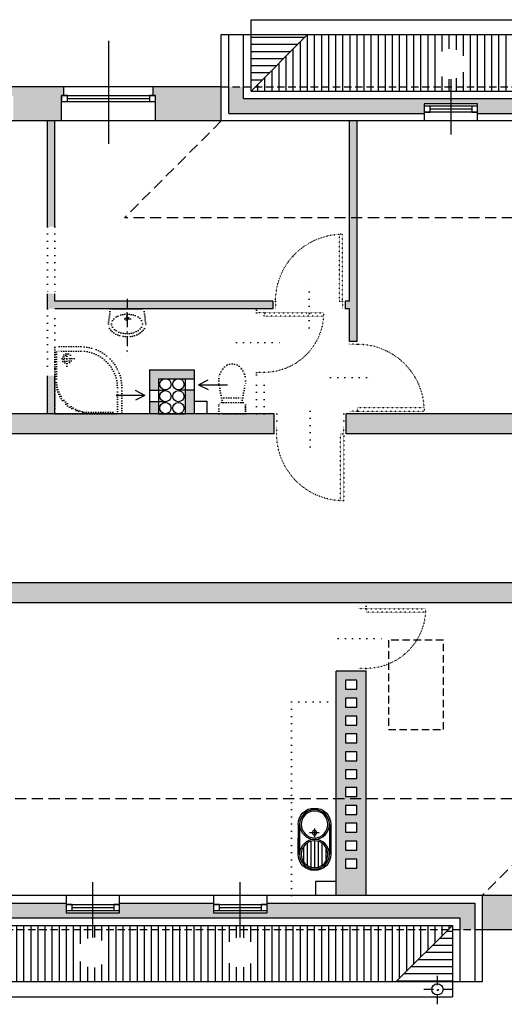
# Model space of a CAD drawing. Header units: millimetres. Extents: x 215282 to 249074, y 9058 to 27069.
# Tile 3 of 51: x 217888 to 218539, y 24381 to 25703. Entities that reach past the tile are written whole.
import ezdxf

# ---------------------------------------------------------------- set-up
doc = ezdxf.new("R2010")
doc.units = ezdxf.units.MM
for name, pattern in [('DASHDOT', [25.4, 12.7, -6.35, 0, -6.35]), ('DASHED', [0.75, 0.5, -0.25]), ('KROPKA2', [3.175, 0, -3.175])]:
    doc.linetypes.add(name, pattern=pattern)
for name, color, linetype in [('A_inwentaryzacja', 8, 'Continuous'), ('A_INWENTARYZACJA_KRESKI', 9, 'Continuous'), ('A_WYBURZENIA', 30, 'KROPKA2')]:
    doc.layers.add(name, color=color, linetype=linetype)

# ---------------------------------------------------------------- blocks, each defined once
blk = doc.blocks.new('*U10')
for p, q in [((0, 0), (0, -100)), ((-800, 0), (-800, -100))]:
    blk.add_line(p, q)
blk.add_lwpolyline([(0, 0), (0, 800), (-43.75, 800), (-43.75, 0)], close=True)
blk.add_arc((0, 0), 800, 90, 180)
blk = doc.blocks.new('Zlewowal')
at = {"linetype": 'Continuous'}
for p, q in [((44.7, 56.9), (4.7, 56.9)), ((44.7, 54.9), (4.7, 54.9)), ((22, 39.8), (-12.5, 39.8)), ((19.7, 44.8), (-10.2, 44.8)), ((14.7, 49.8), (-5.2, 49.8)), ((33.6, 40.8), (33.6, 28.1)), ((22.7, 34.8), (-13.3, 34.8)), ((22, 29.8), (-12.5, 29.8)), ((39.4, 34.8), (27.8, 34.8)), ((39.4, 34.8), (33.6, 34.8)), ((19.7, 24.8), (-10.2, 24.8)), ((14.7, 19.8), (-5.2, 19.8)), ((44.7, 14.7), (4.7, 14.7)), ((44.7, 12.7), (4.7, 12.7)), ((4.7, 12.7), (26.8, 12.7))]:
    blk.add_line(p, q, dxfattribs=at)
for centre, radius in [((4.7, 34.8), 20), ((44.7, 34.8), 20), ((4.7, 34.8), 18), ((44.7, 34.8), 18), ((33.6, 34.8), 3)]:
    blk.add_circle(centre, radius, dxfattribs=at)
for centre, start, end in [((4.7, 34.8), 90, 270), ((44.7, 34.8), 270, 90)]:
    blk.add_arc(centre, 22, start, end, dxfattribs=at)
blk = doc.blocks.new('*U8')
for p, q in [((0, 0), (0, 100)), ((900, 0), (900, 100))]:
    blk.add_line(p, q)
blk.add_lwpolyline([(0, 0), (0, -900), (43.75, -900), (43.75, 0)], close=True)
blk.add_arc((0, 0), 900, 270, 0)
blk = doc.blocks.new('brodzik_nar_1')
for p, q in [((82, -2), (41, -2)), ((73, -26), (73, -6)), ((83, -35), (83, -3)), ((63, -16), (83, -16)), ((1, -42), (1, -83)), ((2, -84), (34, -84))]:
    blk.add_line(p, q)
blk.add_lwpolyline([(88, 0), (0, 0, 0.414214), (-1, -1), (-1, -89, 0.414214), (0, -90), (34, -90, 0.414214), (89, -35), (89, -1, 0.414214)], format="xyb", close=True)
for radius in [6.5, 4.5]:
    blk.add_circle((73, -16), radius)
for centre, radius, start, end in [((41, -42), 40, 90, 180), ((46.6, -47.6), 46, 97.0277, 172.9723), ((82, -3), 1, 0, 90), ((34, -35), 49, 270, 0), ((2, -83), 1, 180, 270)]:
    blk.add_arc(centre, radius, start, end)
blk = doc.blocks.new('WC')
for p, q in [((18, 0), (-18, 0)), ((-18, 0), (-18, -12)), ((18, 0), (18, -12)), ((18, -12), (18, 0)), ((-13, -15), (-17.7, -40.2)), ((15, -15), (-15, -15)), ((-14.3, -21.3), (14.1, -21.3)), ((13, -15), (17.7, -40.3))]:
    blk.add_line(p, q)
for points in [[(-17.7, -40.2, 0.033868), (-18, -44.1, 0.078837), (-16.5, -53.1, 0.088067), (-12.7, -60.3, 0.105301), (-6.6, -65.4, 0.121868), (0, -67)], [(0, -67, 0.121868), (6.6, -65.4, 0.105301), (12.7, -60.3, 0.088067), (16.5, -53.1, 0.078837), (18, -44.1, 0.032912), (17.7, -40.3, 0.032912)]]:
    blk.add_lwpolyline(points, format="xyb")
for centre, start, end in [((-15, -12), 180, 270), ((15, -12), 270, 0)]:
    blk.add_arc(centre, 3, start, end)
blk = doc.blocks.new('UMYW1')
for p, q in [((-30.2, -24.4), (-27, 0)), ((0, 0), (-27, 0)), ((27, 0), (-27, 0)), ((0, 0), (27, 0)), ((30.1, -24.4), (27, 0)), ((0, -10.8), (0, -22.2)), ((-5.7, -16.5), (5.7, -16.5))]:
    blk.add_line(p, q)
blk.add_lwpolyline([(0, -40, 0.063362), (10, -38.7, 0.076422), (17.6, -35.4, 0.107134), (23.3, -29.9, 0.147477), (24.9, -24.4, 0.147477), (23.3, -18.9, 0.107134), (17.6, -13.4, 0.076422), (10, -10.1, 0.063362), (0, -8.8, 0.063362), (-10, -10.1, 0.076422), (-17.7, -13.4, 0.107134), (-23.3, -18.9, 0.147477), (-25, -24.4, 0.147477), (-23.3, -29.9, 0.107134), (-17.7, -35.4, 0.076422), (-10, -38.7, 0.063362)], format="xyb", close=True)
for points in [[(-30.2, -24.4, 0.137171), (-28.1, -31.8, 0.107011), (-21.3, -39, 0.081043), (-12, -43.3, 0.069017), (0, -45, 0.069017)], [(0, -45, 0.069017), (12, -43.3, 0.081043), (21.3, -39, 0.107011), (28.1, -31.8, 0.137171), (30.1, -24.4, 0.137171)]]:
    blk.add_lwpolyline(points, format="xyb")
blk.add_circle((0, -16.5), 3.39)
blk = doc.blocks.new('*U16')
for p, q in [((0, 0), (0, -100)), ((900, 0), (900, -100))]:
    blk.add_line(p, q)
blk.add_lwpolyline([(0, 0), (0, 900), (43.75, 900), (43.75, 0)], close=True)
blk.add_arc((0, 0), 900, 0, 90)
blk = doc.blocks.new('strzałka')
for q in [(-15.7, -8.9), (-41.8, -15.4), (-15.7, -21.9)]:
    blk.add_line((-3, -15.4), q)

msp = doc.modelspace()

# ---------------------------------------------------------------- hatches: boundary and pattern name
at = {"layer": 'A_inwentaryzacja', "ltscale": 3}
h = msp.add_hatch(dxfattribs=at)
h.set_pattern_fill('ANSI31', color=256, scale=3, angle=45)
h.paths.add_polyline_path([(218933.52, 25682.87), (218275.02, 25682.87), (218205.02, 25612.87), (218467.52, 25612.87), (218467.52, 25623.12, -0.4142136), (218447.23, 25643.4, -1), (218487.8, 25643.4, -0.4142136), (218467.52, 25623.12), (218467.52, 25612.87), (218933.52, 25612.87)])
h.paths.add_polyline_path([(218467.52, 25612.87), (218205.02, 25612.87), (218199.02, 25606.87), (218467.52, 25606.87)])
h.paths.add_polyline_path([(218933.52, 25612.87), (218467.52, 25612.87), (218467.52, 25606.87), (218933.52, 25606.87)])
h = msp.add_hatch(dxfattribs=at)
h.set_pattern_fill('ANSI31', color=256, scale=3, angle=135)
h.paths.add_polyline_path([(218275.02, 25682.87), (218199.02, 25682.87), (218199.02, 25612.87), (218205.02, 25612.87)])
h = msp.add_hatch(dxfattribs=at)
h.set_pattern_fill('ANSI31', color=256, scale=3, angle=45)
h.paths.add_polyline_path([(215757.23, 24450.34, -0.4142136), (215777.52, 24470.62), (215777.52, 24480.87), (215570.52, 24480.87), (215570.52, 24470.62, -0.4142136), (215590.8, 24450.34, -1), (215550.23, 24450.34, -0.4142136), (215570.52, 24470.62), (215570.52, 24480.87), (215371.52, 24480.87), (215301.52, 24410.87), (218393.52, 24410.87), (218463.52, 24480.87), (218184.52, 24480.87), (218184.52, 24470.62, -0.4142136), (218204.8, 24450.34, -1), (218164.23, 24450.34, -0.4142136), (218184.52, 24470.62), (218184.52, 24480.87), (217986.52, 24480.87), (217986.52, 24470.62, -0.4142136), (218006.8, 24450.34, -1), (217966.23, 24450.34, -0.4142136), (217986.52, 24470.62), (217986.52, 24480.87), (217581.52, 24480.87), (217581.52, 24470.62, -0.4142136), (217601.8, 24450.34, -1), (217561.23, 24450.34, -0.4142136), (217581.52, 24470.62), (217581.52, 24480.87), (217290.52, 24480.87), (217290.52, 24470.62, -0.4142136), (217310.8, 24450.34, -1), (217270.23, 24450.34, -0.4142136), (217290.52, 24470.62), (217290.52, 24480.87), (216677.52, 24480.87), (216677.52, 24470.62, -0.4142136), (216697.8, 24450.34, -1), (216657.23, 24450.34, -0.4142136), (216677.52, 24470.62), (216677.52, 24480.87), (216377.52, 24480.87), (216377.52, 24470.62, -0.4142136), (216397.8, 24450.34, -1), (216357.23, 24450.34, -0.4142136), (216377.52, 24470.62), (216377.52, 24480.87), (216079.52, 24480.87), (216079.52, 24470.62, -0.4142136), (216099.8, 24450.34, -1), (216059.23, 24450.34, -0.4142136), (216079.52, 24470.62), (216079.52, 24480.87), (215777.52, 24480.87), (215777.52, 24470.62, -0.4142136), (215797.8, 24450.34, -1)])
h.paths.add_polyline_path([(215570.52, 24486.87), (215377.52, 24486.87), (215371.52, 24480.87), (215570.52, 24480.87)])
h.paths.add_polyline_path([(215777.52, 24486.87), (215570.52, 24486.87), (215570.52, 24480.87), (215777.52, 24480.87)])
h.paths.add_polyline_path([(216079.52, 24486.87), (215777.52, 24486.87), (215777.52, 24480.87), (216079.52, 24480.87)])
h.paths.add_polyline_path([(216377.52, 24486.87), (216079.52, 24486.87), (216079.52, 24480.87), (216377.52, 24480.87)])
h.paths.add_polyline_path([(216677.52, 24486.87), (216377.52, 24486.87), (216377.52, 24480.87), (216677.52, 24480.87)])
h.paths.add_polyline_path([(217290.52, 24486.87), (216677.52, 24486.87), (216677.52, 24480.87), (217290.52, 24480.87)])
h.paths.add_polyline_path([(217581.52, 24486.87), (217290.52, 24486.87), (217290.52, 24480.87), (217581.52, 24480.87)])
h.paths.add_polyline_path([(217986.52, 24486.87), (217581.52, 24486.87), (217581.52, 24480.87), (217986.52, 24480.87)])
h.paths.add_polyline_path([(218184.52, 24486.87), (217986.52, 24486.87), (217986.52, 24480.87), (218184.52, 24480.87)])
h.paths.add_polyline_path([(218469.52, 24486.87), (218184.52, 24486.87), (218184.52, 24480.87), (218463.52, 24480.87)])
h = msp.add_hatch(dxfattribs=at)
h.set_pattern_fill('ANSI31', color=256, scale=3, angle=135)
h.paths.add_polyline_path([(218469.52, 24480.87), (218463.52, 24480.87), (218393.52, 24410.87), (218469.52, 24410.87)])
at = {"layer": 'A_INWENTARYZACJA_KRESKI', "ltscale": 3}
h = msp.add_hatch(color=256, dxfattribs=at)
h.dxf.hatch_style = 1
h.paths.add_polyline_path([(217944.52, 25600.87), (217947.52, 25600.87), (217947.52, 25612.87), (217876.52, 25612.87), (217876.52, 25600.87), (217879.52, 25600.87), (217879.52, 25592.87), (217879.52, 25566.87), (217944.52, 25566.87)])
h = msp.add_hatch(color=256, dxfattribs=at)
h.dxf.hatch_style = 1
h.paths.add_polyline_path([(218159.02, 25612.87), (218067.52, 25612.87), (218067.52, 25600.87), (218070.52, 25600.87), (218070.52, 25592.87), (218070.52, 25566.87), (218159.02, 25566.87)])
h = msp.add_hatch(color=256, dxfattribs=at)
h.dxf.hatch_style = 1
h.paths.add_polyline_path([(218431.52, 25589.87), (218467.52, 25589.87), (218467.52, 25596.87), (218189.02, 25596.87), (218189.02, 25612.87), (218169.02, 25612.87), (218169.02, 25576.87), (218431.52, 25576.87)])
h.paths.add_polyline_path([(218933.52, 25596.87), (218467.52, 25596.87), (218467.52, 25589.87), (218503.52, 25589.87), (218503.52, 25576.87), (218933.52, 25576.87)])
h = msp.add_hatch(color=256, dxfattribs=at)
h.dxf.hatch_style = 1
h.paths.add_polyline_path([(217935.52, 25566.87), (217925.52, 25566.87), (217925.52, 25424.87), (217935.52, 25424.87)])
h.paths.add_polyline_path([(218228.52, 25324.87), (217935.52, 25324.87), (217935.52, 25334.87), (217925.52, 25334.87), (217925.52, 25314.87), (217935.52, 25314.87), (218228.52, 25314.87)])
h.paths.add_polyline_path([(217935.52, 25224.87), (217925.52, 25224.87), (217925.52, 25173.87), (217935.52, 25173.87)])
h = msp.add_hatch(color=256, dxfattribs=at)
h.dxf.hatch_style = 1
h.paths.add_polyline_path([(218341.52, 25436.87), (218331.52, 25436.87), (218331.52, 25324.87), (218325.52, 25324.87), (218325.52, 25314.87), (218331.52, 25314.87), (218331.52, 25270.87), (218341.52, 25270.87)])
h.paths.add_polyline_path([(218341.52, 25566.87), (218331.52, 25566.87), (218331.52, 25436.87), (218341.52, 25436.87)])
h = msp.add_hatch(color=256, dxfattribs=at)
h.dxf.hatch_style = 1
h.paths.add_polyline_path([(218122.52, 25232.87), (218062.52, 25232.87), (218062.52, 25204.88), (218074.52, 25204.88), (218074.52, 25220.87), (218083.63, 25220.87, -0.0257446), (218084.4, 25220.87), (218101.13, 25220.87, -0.0257446), (218101.9, 25220.87), (218110.52, 25220.87), (218122.52, 25220.87)])
h.paths.add_polyline_path([(218074.52, 25189.88), (218062.52, 25189.88), (218062.52, 25173.87), (218074.52, 25173.87)])
h.paths.add_polyline_path([(218122.52, 25205.88), (218110.52, 25205.88), (218110.52, 25173.87), (218122.52, 25173.87)])
h = msp.add_hatch(color=256, dxfattribs=at)
h.dxf.hatch_style = 1
h.paths.add_polyline_path([(218230.02, 25173.87), (218062.52, 25173.87), (217935.52, 25173.87), (217684.02, 25173.87), (217684.02, 25146.87), (218230.02, 25146.87)])
h = msp.add_hatch(color=256, dxfattribs=at)
h.dxf.hatch_style = 1
h.paths.add_polyline_path([(218615.52, 25173.87), (218327.02, 25173.87), (218327.02, 25146.87), (218615.52, 25146.87)])
h = msp.add_hatch(color=256, dxfattribs=at)
h.dxf.hatch_style = 1
h.paths.add_polyline_path([(218758.52, 24946.87), (217832.52, 24946.87), (217832.52, 24919.87), (218353.52, 24919.87), (218758.52, 24919.87)])
h = msp.add_hatch(color=256, dxfattribs=at)
h.dxf.hatch_style = 1
h.paths.add_polyline_path([(218353.52, 24828.37), (218313.52, 24828.37), (218313.52, 24656.87), (218353.52, 24656.87)])
h.paths.add_polyline_path([(218326.02, 24815.87), (218341.02, 24815.87), (218341.02, 24803.87), (218326.02, 24803.87)], flags=16)
h.paths.add_polyline_path([(218326.02, 24791.87), (218341.02, 24791.87), (218341.02, 24779.87), (218326.02, 24779.87)], flags=16)
h.paths.add_polyline_path([(218326.02, 24767.87), (218341.02, 24767.87), (218341.02, 24755.87), (218326.02, 24755.87)], flags=16)
h.paths.add_polyline_path([(218326.02, 24743.87), (218341.02, 24743.87), (218341.02, 24731.87), (218326.02, 24731.87)], flags=16)
h.paths.add_polyline_path([(218326.02, 24719.87), (218341.02, 24719.87), (218341.02, 24707.87), (218326.02, 24707.87)], flags=16)
h.paths.add_polyline_path([(218326.02, 24695.87), (218341.02, 24695.87), (218341.02, 24683.87), (218326.02, 24683.87)], flags=16)
h.paths.add_polyline_path([(218326.02, 24671.87), (218341.02, 24671.87), (218341.02, 24659.87), (218326.02, 24659.87)], flags=16)
h.paths.add_polyline_path([(218353.52, 24656.87), (218313.52, 24656.87), (218313.52, 24526.87), (218353.52, 24526.87)])
h.paths.add_polyline_path([(218326.02, 24563.87), (218326.02, 24575.87), (218341.02, 24575.87), (218341.02, 24563.87)], flags=16)
h.paths.add_polyline_path([(218326.02, 24587.87), (218326.02, 24599.87), (218341.02, 24599.87), (218341.02, 24587.87)], flags=16)
h.paths.add_polyline_path([(218326.02, 24611.87), (218326.02, 24623.87), (218341.02, 24623.87), (218341.02, 24611.87)], flags=16)
h.paths.add_polyline_path([(218326.02, 24635.87), (218326.02, 24647.87), (218341.02, 24647.87), (218341.02, 24635.87)], flags=16)
h = msp.add_hatch(color=256, dxfattribs=at)
h.dxf.hatch_style = 1
h.paths.add_polyline_path([(218574.52, 24526.87), (218509.52, 24526.87), (218509.52, 24480.87), (218577.52, 24480.87), (218577.52, 24492.87), (218574.52, 24492.87), (218574.52, 24500.87)])
h.paths.add_polyline_path([(218762.52, 24526.87), (218700.52, 24526.87), (218700.52, 24492.87), (218697.52, 24492.87), (218697.52, 24480.87), (218765.52, 24480.87), (218765.52, 24492.87), (218762.52, 24492.87), (218762.52, 24500.87)])
h.paths.add_polyline_path([(218950.52, 24526.87), (218888.52, 24526.87), (218888.52, 24492.87), (218885.52, 24492.87), (218885.52, 24480.87), (218953.52, 24480.87), (218953.52, 24492.87), (218950.52, 24492.87), (218950.52, 24500.87)])
h.paths.add_polyline_path([(219141.52, 24526.87), (219076.52, 24526.87), (219076.52, 24492.87), (219073.52, 24492.87), (219073.52, 24480.87), (219141.52, 24480.87)])
h = msp.add_hatch(color=256, dxfattribs=at)
h.dxf.hatch_style = 1
h.paths.add_polyline_path([(217254.52, 24516.87), (216713.52, 24516.87), (216713.52, 24503.87), (216677.52, 24503.87), (216677.52, 24496.87), (217290.52, 24496.87), (217290.52, 24503.87), (217254.52, 24503.87)])
h.paths.add_polyline_path([(217545.52, 24516.87), (217326.52, 24516.87), (217326.52, 24503.87), (217290.52, 24503.87), (217290.52, 24496.87), (217581.52, 24496.87), (217581.52, 24503.87), (217545.52, 24503.87)])
h.paths.add_polyline_path([(217950.52, 24516.87), (217617.52, 24516.87), (217617.52, 24503.87), (217581.52, 24503.87), (217581.52, 24496.87), (217986.52, 24496.87), (217986.52, 24503.87), (217950.52, 24503.87)])
h.paths.add_polyline_path([(218148.52, 24516.87), (218022.52, 24516.87), (218022.52, 24503.87), (217986.52, 24503.87), (217986.52, 24496.87), (218184.52, 24496.87), (218184.52, 24503.87), (218148.52, 24503.87)])
h.paths.add_polyline_path([(218499.52, 24516.87), (218220.52, 24516.87), (218220.52, 24503.87), (218184.52, 24503.87), (218184.52, 24496.87), (218479.52, 24496.87), (218479.52, 24480.87), (218499.52, 24480.87)])

# ---------------------------------------------------------------- linework, layer by layer
at = {"layer": 'A_inwentaryzacja', "ltscale": 3}
for p, q in [((218199.02, 25606.87), (218199.02, 25702.87)), ((218199.02, 25702.87), (218933.52, 25702.87)), ((218007.52, 25674.44), (218007.52, 25536.34)), ((218159.02, 25566.87), (218159.02, 25682.87)), ((218159.02, 25682.87), (218933.52, 25682.87)), ((218169.02, 25576.87), (218169.02, 25682.87)), ((218189.02, 25596.87), (218189.02, 25682.87)), ((218275.02, 25682.87), (218199.02, 25606.87)), ((218467.52, 25623.12), (218467.52, 25548.82)), ((218159.02, 25612.87), (217474.02, 25612.87)), ((217947.52, 25600.87), (217947.52, 25612.87)), ((218067.52, 25600.87), (218067.52, 25612.87)), ((217944.52, 25566.87), (217944.52, 25600.87)), ((217944.52, 25600.87), (218070.52, 25600.87)), ((217952.52, 25596.87), (218062.52, 25596.87)), ((218070.52, 25566.87), (218070.52, 25600.87)), ((218189.02, 25596.87), (218933.52, 25596.87)), ((218199.02, 25606.87), (218933.52, 25606.87)), ((217944.52, 25592.87), (218070.52, 25592.87)), ((218503.52, 25589.87), (218431.52, 25589.87)), ((218431.52, 25589.87), (218431.52, 25566.87)), ((218503.52, 25586.87), (218431.52, 25586.87)), ((218495.52, 25582.87), (218439.52, 25582.87)), ((218503.52, 25566.87), (218503.52, 25589.87)), ((218169.02, 25576.87), (218431.52, 25576.87)), ((218169.02, 25576.87), (218431.52, 25576.87)), ((218503.52, 25578.87), (218431.52, 25578.87)), ((218503.52, 25576.87), (218933.52, 25576.87)), ((218503.52, 25576.87), (218933.52, 25576.87)), ((218933.52, 25566.87), (216625.52, 25566.87)), ((217925.52, 25424.87), (217925.52, 25566.87)), ((217935.52, 25424.87), (217935.52, 25566.87)), ((218331.52, 25324.87), (218331.52, 25566.87)), ((218341.52, 25270.87), (218341.52, 25566.87)), ((217925.52, 25314.87), (217925.52, 25334.87)), ((217935.52, 25324.87), (217935.52, 25334.87)), ((218228.52, 25324.87), (217935.52, 25324.87)), ((218228.52, 25324.87), (218228.52, 25314.87)), ((218331.52, 25324.87), (218325.52, 25324.87)), ((218325.52, 25324.87), (218325.52, 25314.87)), ((218228.52, 25314.87), (217935.52, 25314.87)), ((218331.52, 25314.87), (218325.52, 25314.87)), ((218331.52, 25270.87), (218331.52, 25314.87)), ((218341.52, 25270.87), (218331.52, 25270.87)), ((217925.52, 25173.87), (217925.52, 25224.87)), ((217935.52, 25173.87), (217935.52, 25224.87)), ((218062.52, 25232.87), (218062.52, 25173.87)), ((218062.52, 25232.87), (218122.52, 25232.87)), ((218122.52, 25232.87), (218122.52, 25173.87)), ((218074.52, 25220.87), (218074.52, 25173.87)), ((218074.52, 25220.87), (218110.52, 25220.87)), ((218101.13, 25220.87), (218122.52, 25220.87)), ((218110.52, 25220.87), (218110.52, 25173.87)), ((218084.02, 25204.88), (218062.52, 25204.88)), ((218101.52, 25205.88), (218122.52, 25205.88)), ((218084.02, 25189.88), (218062.52, 25189.88)), ((218122.52, 25190.87), (218139.52, 25190.87)), ((218139.52, 25190.87), (218139.52, 25173.87)), ((217935.52, 25173.87), (217684.02, 25173.87)), ((218062.52, 25173.87), (217935.52, 25173.87)), ((218230.02, 25173.87), (218062.52, 25173.87)), ((218074.52, 25173.87), (218110.52, 25173.87)), ((218230.02, 25146.87), (218230.02, 25173.87)), ((218615.52, 25173.87), (218327.02, 25173.87)), ((218327.02, 25146.87), (218327.02, 25173.87)), ((218230.02, 25146.87), (217684.02, 25146.87)), ((218615.52, 25146.87), (218327.02, 25146.87)), ((218758.52, 24946.87), (217832.52, 24946.87)), ((218353.52, 24919.87), (217832.52, 24919.87)), ((218758.52, 24919.87), (218353.52, 24919.87)), ((218313.52, 24526.87), (218313.52, 24828.37)), ((218353.52, 24828.37), (218313.52, 24828.37)), ((218353.52, 24526.87), (218353.52, 24828.37)), ((217986.52, 24470.62), (217986.52, 24544.92)), ((218184.52, 24470.62), (218184.52, 24544.92)), ((218313.52, 24545.87), (218285.52, 24545.87)), ((218285.52, 24545.87), (218285.52, 24526.87)), ((220155.52, 24526.87), (215417.52, 24526.87)), ((217950.52, 24526.87), (217950.52, 24503.87)), ((218022.52, 24503.87), (218022.52, 24526.87)), ((218148.52, 24526.87), (218148.52, 24503.87)), ((218220.52, 24503.87), (218220.52, 24526.87)), ((218509.52, 24526.87), (218509.52, 24410.87)), ((217617.52, 24516.87), (217950.52, 24516.87)), ((217950.52, 24514.87), (218022.52, 24514.87)), ((217958.52, 24510.87), (218014.52, 24510.87)), ((218022.52, 24516.87), (218148.52, 24516.87)), ((218148.52, 24514.87), (218220.52, 24514.87)), ((218156.52, 24510.87), (218212.52, 24510.87)), ((218220.52, 24516.87), (218499.52, 24516.87)), ((218499.52, 24516.87), (218499.52, 24410.87)), ((215387.52, 24496.87), (218479.52, 24496.87)), ((217950.52, 24506.87), (218022.52, 24506.87)), ((217950.52, 24503.87), (218022.52, 24503.87)), ((218148.52, 24506.87), (218220.52, 24506.87)), ((218148.52, 24503.87), (218220.52, 24503.87)), ((218479.52, 24496.87), (218479.52, 24410.87)), ((215377.52, 24486.87), (218469.52, 24486.87)), ((218469.52, 24486.87), (218393.52, 24410.87)), ((218469.52, 24486.87), (218469.52, 24390.87)), ((219141.52, 24480.87), (218509.52, 24480.87)), ((218509.52, 24410.87), (215301.52, 24410.87)), ((215281.52, 24390.87), (218469.52, 24390.87))]:
    msp.add_line(p, q, dxfattribs=at)
at = {"layer": 'A_inwentaryzacja', "linetype": 'DASHED', "ltscale": 20}
for p, q in [((218159.02, 25612.87), (218933.52, 25612.87)), ((218509.52, 24480.87), (215371.52, 24480.87))]:
    msp.add_line(p, q, dxfattribs=at)
at = {"layer": 'A_inwentaryzacja', "linetype": 'DASHED', "ltscale": 30}
for p, q in [((218159.02, 25566.87), (218029.02, 25436.87)), ((218933.52, 25436.87), (218029.02, 25436.87)), ((218639.52, 24656.87), (215547.52, 24656.87)), ((218639.52, 24656.87), (218509.52, 24526.87))]:
    msp.add_line(p, q, dxfattribs=at)
at = {"layer": 'A_inwentaryzacja', "linetype": 'DASHDOT'}
for p, q in [((218449.52, 24380.87), (218449.52, 24420.87)), ((218469.52, 24400.87), (218429.52, 24400.87))]:
    msp.add_line(p, q, dxfattribs=at)
at = {"layer": 'A_inwentaryzacja', "ltscale": 3}
for points in [[(217944.52, 25592.87), (217952.52, 25592.87), (217952.52, 25600.87), (217944.52, 25600.87)], [(218062.52, 25592.87), (218070.52, 25592.87), (218070.52, 25600.87), (218062.52, 25600.87)], [(218431.52, 25578.87), (218439.52, 25578.87), (218439.52, 25586.87), (218431.52, 25586.87)], [(218495.52, 25578.87), (218503.52, 25578.87), (218503.52, 25586.87), (218495.52, 25586.87)], [(218341.02, 24803.87), (218341.02, 24815.87), (218326.02, 24815.87), (218326.02, 24803.87)], [(218341.02, 24779.87), (218341.02, 24791.87), (218326.02, 24791.87), (218326.02, 24779.87)], [(218341.02, 24755.87), (218341.02, 24767.87), (218326.02, 24767.87), (218326.02, 24755.87)], [(218341.02, 24731.87), (218341.02, 24743.87), (218326.02, 24743.87), (218326.02, 24731.87)], [(218341.02, 24707.87), (218341.02, 24719.87), (218326.02, 24719.87), (218326.02, 24707.87)], [(218341.02, 24683.87), (218341.02, 24695.87), (218326.02, 24695.87), (218326.02, 24683.87)], [(218341.02, 24659.87), (218341.02, 24671.87), (218326.02, 24671.87), (218326.02, 24659.87)], [(218341.02, 24635.87), (218341.02, 24647.87), (218326.02, 24647.87), (218326.02, 24635.87)], [(218341.02, 24611.87), (218341.02, 24623.87), (218326.02, 24623.87), (218326.02, 24611.87)], [(218341.02, 24587.87), (218341.02, 24599.87), (218326.02, 24599.87), (218326.02, 24587.87)], [(218341.02, 24563.87), (218341.02, 24575.87), (218326.02, 24575.87), (218326.02, 24563.87)], [(217958.52, 24514.87), (217950.52, 24514.87), (217950.52, 24506.87), (217958.52, 24506.87)], [(218022.52, 24514.87), (218014.52, 24514.87), (218014.52, 24506.87), (218022.52, 24506.87)], [(218156.52, 24514.87), (218148.52, 24514.87), (218148.52, 24506.87), (218156.52, 24506.87)], [(218220.52, 24514.87), (218212.52, 24514.87), (218212.52, 24506.87), (218220.52, 24506.87)]]:
    msp.add_lwpolyline(points, close=True, dxfattribs=at)
for centre in [(218084.02, 25213.38), (218101.52, 25213.38), (218084.02, 25197.38), (218101.52, 25197.38), (218084.02, 25181.38), (218101.52, 25181.38), (218449.52, 24400.87)]:
    msp.add_circle(centre, 7.5, dxfattribs=at)
at = {"layer": 'A_WYBURZENIA', "ltscale": 3}
for p, q in [((217925.52, 25424.87), (217925.52, 25334.87)), ((217935.52, 25424.87), (217935.52, 25334.87)), ((218277.02, 25289.24), (218277.02, 25353.67)), ((217925.52, 25314.87), (217925.52, 25224.87)), ((217935.52, 25224.87), (217935.52, 25314.87)), ((218206.52, 25312.87), (218206.52, 25314.87)), ((218206.52, 25312.87), (218216.52, 25312.87)), ((218216.52, 25312.87), (218216.52, 25314.87)), ((218179.3, 25269.37), (218243.73, 25269.37)), ((218206.52, 25173.87), (218206.52, 25225.87)), ((218206.52, 25225.87), (218216.52, 25225.87)), ((218216.52, 25173.87), (218216.52, 25225.87)), ((218305.89, 25222.37), (218370.31, 25222.37)), ((218278.52, 25129.22), (218278.52, 25193.65)), ((218343.52, 24915.37), (218343.52, 24919.87)), ((218353.52, 24915.37), (218353.52, 24919.87)), ((218353.52, 24915.37), (218343.52, 24915.37)), ((218316.3, 24871.87), (218380.73, 24871.87)), ((218253.52, 24526.87), (218253.52, 24786.87)), ((218253.52, 24786.87), (218313.52, 24786.87))]:
    msp.add_line(p, q, dxfattribs=at)
at = {"layer": 'A_WYBURZENIA', "linetype": 'DASHDOT'}
msp.add_line((218032.52, 25328.2), (218032.52, 25251.53), dxfattribs=at)
at = {"layer": 'A_WYBURZENIA', "ltscale": 3}
for points in [[(218228.52, 25324.87), (218232.02, 25324.87), (218232.02, 25314.87), (218228.52, 25314.87)], [(218325.52, 25324.87), (218322.02, 25324.87), (218322.02, 25314.87), (218325.52, 25314.87)], [(218206.52, 25312.87), (218206.52, 25309.37), (218216.52, 25309.37), (218216.52, 25312.87)], [(218341.52, 25270.87), (218341.52, 25267.37), (218331.52, 25267.37), (218331.52, 25270.87)], [(218206.52, 25225.87), (218206.52, 25229.37), (218216.52, 25229.37), (218216.52, 25225.87)], [(218230.02, 25173.87), (218233.52, 25173.87), (218233.52, 25146.87), (218230.02, 25146.87)], [(218327.02, 25173.87), (218323.52, 25173.87), (218323.52, 25146.87), (218327.02, 25146.87)], [(218341.52, 25173.87), (218341.52, 25177.37), (218331.52, 25177.37), (218331.52, 25173.87)], [(218353.52, 24915.37), (218353.52, 24911.87), (218343.52, 24911.87), (218343.52, 24915.37)], [(218353.52, 24828.37), (218353.52, 24831.87), (218343.52, 24831.87), (218343.52, 24828.37)]]:
    msp.add_lwpolyline(points, dxfattribs=at)
at = {"layer": 'A_WYBURZENIA', "linetype": 'DASHED', "ltscale": 20}
msp.add_lwpolyline([(218383.52, 24749.87), (218457.52, 24749.87), (218457.52, 24869.87), (218383.52, 24869.87)], close=True, dxfattribs=at)

# ---------------------------------------------------------------- block references
at = {"layer": 'A_inwentaryzacja', "ltscale": 3, "rotation": 180}
msp.add_blockref('strzałka', (218125.59, 25197.32), dxfattribs=at)
at = {"layer": 'A_inwentaryzacja', "ltscale": 3, "xscale": -1, "rotation": 180}
msp.add_blockref('strzałka', (218059.43, 25182.99), dxfattribs=at)
at = {"layer": 'A_WYBURZENIA', "ltscale": 3}
for name, p, xscale, yscale, zscale in [('*U16', (218322.02, 25324.87), -0.1, 0.1, 0.1), ('UMYW1', (218032.5, 25314.87), -0.8333333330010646, 0.8333333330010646, 0.8333333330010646), ('*U8', (218323.52, 25146.87), -0.1, 0.1, 0.1)]:
    msp.add_blockref(name, p, dxfattribs=dict(at, xscale=xscale, yscale=yscale, zscale=zscale))
at = {"layer": 'A_WYBURZENIA', "ltscale": 3, "xscale": -0.1, "yscale": 0.1, "zscale": 0.1, "rotation": 270}
for name, p in [('*U10', (218216.52, 25309.37)), ('*U16', (218341.52, 25177.37)), ('*U10', (218353.52, 24911.87))]:
    msp.add_blockref(name, p, dxfattribs=at)
at = {"layer": 'A_WYBURZENIA', "ltscale": 3, "rotation": 90}
msp.add_blockref('brodzik_nar_1', (217935.52, 25174.87), dxfattribs=at)
at = {"layer": 'A_WYBURZENIA', "ltscale": 3, "xscale": -1}
for name, p, rotation in [('WC', (218173.64, 25173.87), 180), ('Zlewowal', (218249.56, 24577.71), 270)]:
    msp.add_blockref(name, p, dxfattribs=dict(at, rotation=rotation))

doc.saveas('drawing.dxf')
